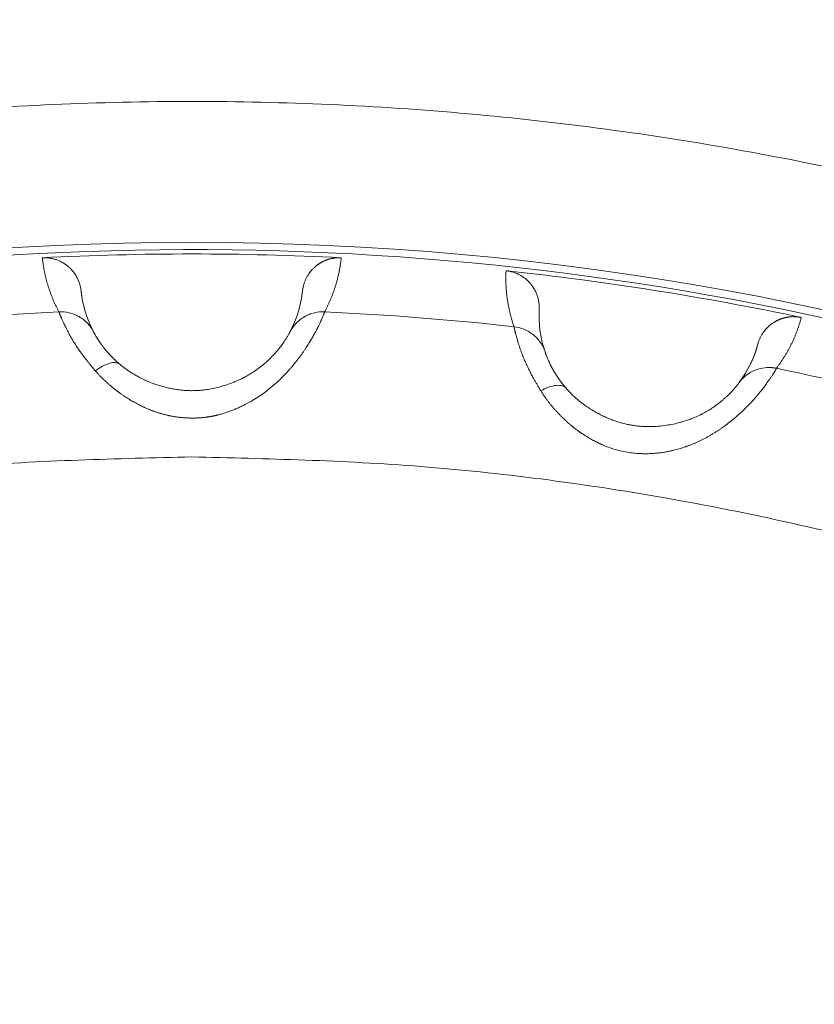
# Model space of a CAD drawing. Header units: millimetres. Extents: x 51337 to 61814, y -21781 to -12277.
# Tile 229 of 256: x 59253 to 59264, y -20684 to -20671. Entities that reach past the tile are written whole.
import ezdxf

# ---------------------------------------------------------------- set-up
doc = ezdxf.new("R2010")
doc.units = ezdxf.units.MM
doc.header["$LTSCALE"] = 0.3175
doc.layers.add('1轮廓实线层', color=7, linetype='Continuous', lineweight=18)

msp = doc.modelspace()

# ---------------------------------------------------------------- linework, layer by layer
at = {"layer": '1轮廓实线层'}
for p, q in [((59253.80903, -20674.69307), (59253.80085, -20674.62647)), ((59256.78587, -20674.62691), (59256.77753, -20674.69446)), ((59259.97281, -20674.93273), (59259.9749, -20674.87864)), ((59256.659, -20675.09743), (59256.62186, -20675.17326)), ((59260.05093, -20675.44174), (59260.02488, -20675.35614)), ((59262.70569, -20675.81706), (59262.67428, -20675.86064))]:
    msp.add_line(p, q, dxfattribs=at)
for radius, start, end in [(117.32051, 300.7584308, 103.5504853), (40, 288.773642, 251.226405), (39.90067, 289.520584, 109.999747)]:
    msp.add_arc((59255.29339, -20713.97664), radius, start, end, dxfattribs=at)
for points, degree, knots in [([(59243.29339, -20762.51529), (59241.8275, -20762.15288), (59240.37805, -20761.72403), (59237.5239, -20760.73694), (59236.11919, -20760.1787), (59233.36605, -20758.93742), (59232.01761, -20758.25438), (59229.38807, -20756.7691), (59228.10696, -20755.96686), (59225.62259, -20754.24976), (59224.41932, -20753.3349), (59222.10049, -20751.40006), (59220.98493, -20750.38008), (59218.85067, -20748.24337), (59217.83198, -20747.12665), (59215.89979, -20744.80561), (59214.98631, -20743.60129), (59213.27205, -20741.11495), (59212.47128, -20739.83293), (59210.98901, -20737.20168), (59210.30752, -20735.85247), (59209.06939, -20733.0979), (59208.51277, -20731.69256), (59207.52894, -20728.83727), (59207.10175, -20727.38733), (59206.3803, -20724.45474), (59206.08605, -20722.9721), (59205.63289, -20719.98626), (59205.47399, -20718.48307), (59205.29284, -20715.46848), (59205.27059, -20713.95708), (59205.36294, -20710.93847), (59205.47753, -20709.43125), (59205.84261, -20706.43337), (59206.0931, -20704.94271), (59206.72792, -20701.99016), (59207.11225, -20700.52827), (59208.01161, -20697.64527), (59208.52663, -20696.22415), (59209.68315, -20693.43434), (59210.32464, -20692.06565), (59211.72882, -20689.39192), (59212.49151, -20688.08688), (59214.13185, -20685.55116), (59215.00949, -20684.32048), (59216.87252, -20681.94358), (59217.85791, -20680.79735), (59219.92836, -20678.59876), (59221.01341, -20677.54639), (59223.27429, -20675.54414), (59224.45011, -20674.59426), (59226.88287, -20672.80478), (59228.1398, -20671.96518), (59230.72449, -20670.40314), (59232.05224, -20669.68071), (59234.76766, -20668.35894), (59236.15533, -20667.7596), (59238.97919, -20666.68893), (59240.4154, -20666.21761), (59243.32455, -20665.40682), (59244.79751, -20665.06737), (59247.76809, -20664.52313), (59249.26572, -20664.31834), (59252.27336, -20664.04509), (59253.78337, -20663.97664), (59255.29339, -20663.97664)], 3, [0, 0, 0, 0, 0.03125, 0.03125, 0.0625, 0.0625, 0.09375, 0.09375, 0.125, 0.125, 0.15625, 0.15625, 0.1875, 0.1875, 0.21875, 0.21875, 0.25, 0.25, 0.28125, 0.28125, 0.3125, 0.3125, 0.34375, 0.34375, 0.375, 0.375, 0.40625, 0.40625, 0.4375, 0.4375, 0.46875, 0.46875, 0.5, 0.5, 0.53125, 0.53125, 0.5625, 0.5625, 0.59375, 0.59375, 0.625, 0.625, 0.65625, 0.65625, 0.6875, 0.6875, 0.71875, 0.71875, 0.75, 0.75, 0.78125, 0.78125, 0.8125, 0.8125, 0.84375, 0.84375, 0.875, 0.875, 0.90625, 0.90625, 0.9375, 0.9375, 0.96875, 0.96875, 1, 1, 1, 1]), ([(59255.29339, -20663.97664), (59256.8034, -20663.97664), (59258.31341, -20664.04509), (59261.32105, -20664.31834), (59262.81868, -20664.52313), (59265.78926, -20665.06737), (59267.26222, -20665.40682), (59270.17137, -20666.21761), (59271.60758, -20666.68893), (59274.43144, -20667.7596), (59275.81911, -20668.35894), (59278.53453, -20669.68071), (59279.86228, -20670.40314), (59282.44697, -20671.96518), (59283.7039, -20672.80478), (59286.13667, -20674.59426), (59287.31248, -20675.54414), (59289.57336, -20677.54639), (59290.65841, -20678.59876), (59292.72886, -20680.79735), (59293.71425, -20681.94358), (59295.57728, -20684.32048), (59296.45492, -20685.55116), (59298.09526, -20688.08688), (59298.85795, -20689.39192), (59300.26213, -20692.06565), (59300.90362, -20693.43434), (59302.06014, -20696.22415), (59302.57516, -20697.64527), (59303.47452, -20700.52827), (59303.85885, -20701.99016), (59304.49367, -20704.94271), (59304.74416, -20706.43337), (59305.10924, -20709.43125), (59305.22383, -20710.93847), (59305.31618, -20713.95708), (59305.29393, -20715.46848), (59305.11278, -20718.48307), (59304.95388, -20719.98626), (59304.50072, -20722.9721), (59304.20647, -20724.45474), (59303.48502, -20727.38733), (59303.05783, -20728.83727), (59302.07401, -20731.69256), (59301.51738, -20733.0979), (59300.27925, -20735.85247), (59299.59776, -20737.20168), (59298.11549, -20739.83293), (59297.31472, -20741.11495), (59295.60046, -20743.60129), (59294.68698, -20744.80561), (59292.75479, -20747.12665), (59291.7361, -20748.24337), (59289.60184, -20750.38008), (59288.48628, -20751.40006), (59286.16745, -20753.3349), (59284.96418, -20754.24976), (59282.47981, -20755.96686), (59281.1987, -20756.7691), (59278.56916, -20758.25438), (59277.22072, -20758.93742), (59274.46758, -20760.1787), (59273.06287, -20760.73694), (59270.20872, -20761.72403), (59268.75927, -20762.15288), (59267.29339, -20762.51529)], 3, [0, 0, 0, 0, 0.03125, 0.03125, 0.0625, 0.0625, 0.09375, 0.09375, 0.125, 0.125, 0.15625, 0.15625, 0.1875, 0.1875, 0.21875, 0.21875, 0.25, 0.25, 0.28125, 0.28125, 0.3125, 0.3125, 0.34375, 0.34375, 0.375, 0.375, 0.40625, 0.40625, 0.4375, 0.4375, 0.46875, 0.46875, 0.5, 0.5, 0.53125, 0.53125, 0.5625, 0.5625, 0.59375, 0.59375, 0.625, 0.625, 0.65625, 0.65625, 0.6875, 0.6875, 0.71875, 0.71875, 0.75, 0.75, 0.78125, 0.78125, 0.8125, 0.8125, 0.84375, 0.84375, 0.875, 0.875, 0.90625, 0.90625, 0.9375, 0.9375, 0.96875, 0.96875, 1, 1, 1, 1]), ([(59255.29339, -20672.07871), (59254.04905, -20672.07871), (59252.80472, -20672.13418), (59250.32593, -20672.35562), (59249.09147, -20672.52159), (59246.64222, -20672.96272), (59245.42743, -20673.23787), (59243.02714, -20673.89518), (59241.84164, -20674.27733), (59239.50936, -20675.1456), (59238.36258, -20675.63173), (59236.1168, -20676.70408), (59235.01782, -20677.29032), (59232.87638, -20678.55825), (59231.83391, -20679.23995), (59229.81378, -20680.69339), (59228.83611, -20681.46514), (59226.95332, -20683.09257), (59226.0482, -20683.94826), (59224.31769, -20685.73676), (59223.49229, -20686.66959), (59221.92778, -20688.60498), (59221.18866, -20689.60755), (59219.80257, -20691.67447), (59219.15559, -20692.73883), (59217.95891, -20694.92089), (59217.4092, -20696.03859), (59216.41143, -20698.31848), (59215.96335, -20699.48066), (59215.1724, -20701.84028), (59214.82951, -20703.03772), (59214.39612, -20704.85321), (59214.26513, -20705.46159), (59214.08908, -20706.37808), (59214.00615, -20706.8373), (59213.91837, -20707.37458), (59213.87673, -20707.64358), (59213.85647, -20707.77816), (59213.84648, -20707.84547), (59213.84152, -20707.87913), (59213.83905, -20707.89597), (59213.83782, -20707.90438), (59213.8372, -20707.90859), (59213.83689, -20707.91069), (59213.83674, -20707.91175), (59213.83667, -20707.9122), (59213.83663, -20707.9125), (59213.8366, -20707.91269), (59213.70937, -20708.78254), (59213.6062, -20709.67892), (59213.45719, -20711.52223), (59213.41134, -20712.46916), (59213.38646, -20714.40966), (59213.40743, -20715.40323), (59213.5258, -20717.43177), (59213.62322, -20718.46674), (59213.9041, -20720.57141), (59214.08758, -20721.6411), (59214.54995, -20723.80696), (59214.82886, -20724.90312), (59215.49102, -20727.112), (59215.87428, -20728.22472), (59216.75334, -20730.45506), (59217.24915, -20731.57269), (59218.36046, -20733.79945), (59218.97597, -20734.90857), (59220.33249, -20737.10317), (59221.07351, -20738.18863), (59222.68513, -20740.31905), (59223.55575, -20741.36399), (59225.42857, -20743.39496), (59226.4308, -20744.38098), (59228.56636, -20746.2743), (59229.69972, -20747.1816), (59231.4956, -20748.46786), (59232.72477, -20749.30046), (59234.66208, -20750.46658), (59236.69018, -20751.54178), (59238.80563, -20752.51786), (59241.00428, -20753.38663), (59242.52227, -20753.88883), (59243.29339, -20754.11934)], 3, [0, 0, 0, 0, 0.03125, 0.03125, 0.0625, 0.0625, 0.09375, 0.09375, 0.125, 0.125, 0.15625, 0.15625, 0.1875, 0.1875, 0.21875, 0.21875, 0.25, 0.25, 0.28125, 0.28125, 0.3125, 0.3125, 0.34375, 0.34375, 0.375, 0.375, 0.40625, 0.40625, 0.4375, 0.4375, 0.46875, 0.46875, 0.484375, 0.484375, 0.4921875, 0.49609375, 0.49804687, 0.49902344, 0.49951172, 0.49975586, 0.49987793, 0.49993896, 0.49996948, 0.49998474, 0.49999237, 0.49999619, 0.49999619, 0.5, 0.5, 0.53125, 0.53125, 0.5625, 0.5625, 0.59375, 0.59375, 0.625, 0.625, 0.65625, 0.65625, 0.6875, 0.6875, 0.71875, 0.71875, 0.75, 0.75, 0.78125, 0.78125, 0.8125, 0.8125, 0.84375, 0.84375, 0.875, 0.875, 0.90625, 0.90625, 0.921875, 0.9375, 0.953125, 0.96875, 0.984375, 1, 1, 1, 1]), ([(59267.29339, -20754.11934), (59268.48559, -20753.76295), (59269.6619, -20753.35342), (59271.97343, -20752.4313), (59273.10863, -20751.91873), (59275.32894, -20750.79459), (59276.41404, -20750.18304), (59278.52551, -20748.8658), (59279.55189, -20748.16012), (59281.53778, -20746.66022), (59282.49729, -20745.86602), (59284.34185, -20744.19537), (59285.22689, -20743.31894), (59286.91547, -20741.49079), (59287.71902, -20740.53908), (59289.23824, -20738.56794), (59289.95391, -20737.5485), (59291.29172, -20735.45), (59291.91384, -20734.37093), (59293.05962, -20732.16171), (59293.58326, -20731.03156), (59294.52791, -20728.72916), (59294.94892, -20727.5569), (59295.68496, -20725.17957), (59295.99999, -20723.9745), (59296.52157, -20721.54111), (59296.72813, -20720.31279), (59297.03112, -20717.84265), (59297.12756, -20716.60082), (59297.20956, -20714.11351), (59297.19512, -20712.86803), (59297.05548, -20710.38328), (59296.93028, -20709.14403), (59296.57009, -20706.68157), (59296.33512, -20705.45837), (59295.75726, -20703.03772), (59295.41437, -20701.84028), (59294.62342, -20699.48066), (59294.17534, -20698.31848), (59293.17757, -20696.03859), (59292.62786, -20694.92089), (59291.43118, -20692.73883), (59290.7842, -20691.67447), (59289.39811, -20689.60755), (59288.65899, -20688.60498), (59287.09448, -20686.66959), (59286.26909, -20685.73676), (59284.53857, -20683.94826), (59283.63345, -20683.09257), (59281.75066, -20681.46514), (59280.77299, -20680.69339), (59278.75286, -20679.23995), (59277.7104, -20678.55825), (59275.56895, -20677.29032), (59274.46997, -20676.70408), (59272.22419, -20675.63173), (59271.07741, -20675.1456), (59268.74513, -20674.27733), (59267.55963, -20673.89518), (59265.15934, -20673.23787), (59263.94455, -20672.96272), (59261.4953, -20672.52159), (59260.26084, -20672.35562), (59257.78205, -20672.13418), (59256.53772, -20672.07871), (59255.29339, -20672.07871)], 3, [0, 0, 0, 0, 0.03125, 0.03125, 0.0625, 0.0625, 0.09375, 0.09375, 0.125, 0.125, 0.15625, 0.15625, 0.1875, 0.1875, 0.21875, 0.21875, 0.25, 0.25, 0.28125, 0.28125, 0.3125, 0.3125, 0.34375, 0.34375, 0.375, 0.375, 0.40625, 0.40625, 0.4375, 0.4375, 0.46875, 0.46875, 0.5, 0.5, 0.53125, 0.53125, 0.5625, 0.5625, 0.59375, 0.59375, 0.625, 0.625, 0.65625, 0.65625, 0.6875, 0.6875, 0.71875, 0.71875, 0.75, 0.75, 0.78125, 0.78125, 0.8125, 0.8125, 0.84375, 0.84375, 0.875, 0.875, 0.90625, 0.90625, 0.9375, 0.9375, 0.96875, 0.96875, 1, 1, 1, 1]), ([(59253.27901, -20674.18482), (59253.36976, -20674.18026), (59253.55143, -20674.23838), (59253.62917, -20674.3044), (59253.66722, -20674.33672), (59253.6995, -20674.37834), (59253.78665, -20674.49072), (59253.80153, -20674.63279)], 2, [0, 0, 0, 0.25, 0.5, 0.5, 0.75, 0.75, 1, 1, 1]), ([(59253.50323, -20674.91406), (59253.49977, -20674.90757), (59253.49286, -20674.89457), (59253.4828, -20674.87501), (59253.47295, -20674.85539), (59253.46333, -20674.83568), (59253.45393, -20674.81589), (59253.44476, -20674.79602), (59253.43582, -20674.77608), (59253.42711, -20674.75605), (59253.41862, -20674.73595), (59253.41036, -20674.71576), (59253.40233, -20674.6955), (59253.39452, -20674.67515), (59253.38695, -20674.65472), (59253.37961, -20674.63422), (59253.37249, -20674.61363), (59253.36561, -20674.59296), (59253.35895, -20674.57221), (59253.35253, -20674.55138), (59253.34634, -20674.53047), (59253.34038, -20674.50948), (59253.33465, -20674.48841), (59253.32915, -20674.46725), (59253.32388, -20674.44602), (59253.31885, -20674.4247), (59253.31405, -20674.4033), (59253.30949, -20674.38182), (59253.30515, -20674.36026), (59253.30106, -20674.33861), (59253.29719, -20674.31689), (59253.29357, -20674.29508), (59253.29017, -20674.27319), (59253.28702, -20674.25121), (59253.2841, -20674.22916), (59253.2814, -20674.20702), (59253.27981, -20674.19223), (59253.27901, -20674.18482)], 3, [0, 0, 0, 0, 0.02695908, 0.05401288, 0.0811614, 0.10840466, 0.13574267, 0.16317545, 0.19070299, 0.21832533, 0.24604246, 0.27385441, 0.30176118, 0.32976278, 0.35785923, 0.38605054, 0.41433672, 0.44271778, 0.47119373, 0.49976459, 0.52843036, 0.55719105, 0.58604669, 0.61499727, 0.64404281, 0.67318333, 0.70241882, 0.7317493, 0.76117479, 0.79069529, 0.82031081, 0.85002137, 0.87982697, 0.90972762, 0.93972333, 0.96981413, 1, 1, 1, 1]), ([(59257.30775, -20674.18482), (59257.3042, -20674.18466), (59257.29709, -20674.18435), (59257.28639, -20674.18417), (59257.27565, -20674.1842), (59257.26488, -20674.18447), (59257.25409, -20674.18497), (59257.24329, -20674.18571), (59257.23248, -20674.18668), (59257.22167, -20674.18789), (59257.21086, -20674.18934), (59257.20008, -20674.19103), (59257.18932, -20674.19296), (59257.1786, -20674.19512), (59257.16791, -20674.19752), (59257.15728, -20674.20015), (59257.14671, -20674.20302), (59257.1362, -20674.20611), (59257.12576, -20674.20944), (59257.11541, -20674.21299), (59257.10515, -20674.21676), (59257.09498, -20674.22075), (59257.08492, -20674.22496), (59257.07497, -20674.22938), (59257.06514, -20674.234), (59257.05543, -20674.23883), (59257.04585, -20674.24385), (59257.03641, -20674.24906), (59257.02712, -20674.25446), (59257.01797, -20674.26004), (59257.00898, -20674.26579), (59257.00014, -20674.27171), (59256.99147, -20674.27779), (59256.98297, -20674.28402), (59256.97464, -20674.2904), (59256.96648, -20674.29692), (59256.95601, -20674.30566), (59256.93885, -20674.3209), (59256.91175, -20674.34795), (59256.87595, -20674.39115), (59256.84933, -20674.43337), (59256.83231, -20674.4669), (59256.82394, -20674.48511), (59256.81612, -20674.50415), (59256.80892, -20674.52398), (59256.80243, -20674.54455), (59256.79672, -20674.56579), (59256.79189, -20674.58765), (59256.78792, -20674.61004), (59256.78613, -20674.62519), (59256.78523, -20674.63282)], 3, [0, 0, 0, 0, 0.0140492, 0.02814997, 0.0422989, 0.0564925, 0.07072722, 0.08499944, 0.09930548, 0.1136416, 0.12800402, 0.14238891, 0.15679238, 0.17121054, 0.18563945, 0.20007515, 0.21451368, 0.22895106, 0.2433833, 0.25780642, 0.27221646, 0.28660945, 0.30098148, 0.31532863, 0.32964703, 0.34393286, 0.35818234, 0.37239172, 0.38655734, 0.40067558, 0.41474288, 0.42875579, 0.44271088, 0.45660485, 0.47043446, 0.48419654, 0.49788805, 0.52435305, 0.57490224, 0.64910941, 0.7457383, 0.77138158, 0.7977921, 0.82492596, 0.85273542, 0.88116898, 0.91017172, 0.9396855, 0.96964936, 1, 1, 1, 1]), ([(59257.30775, -20674.18482), (59257.30695, -20674.19223), (59257.30536, -20674.20702), (59257.30266, -20674.22916), (59257.29975, -20674.25121), (59257.29659, -20674.27318), (59257.2932, -20674.29507), (59257.28957, -20674.31688), (59257.28571, -20674.33861), (59257.28161, -20674.36025), (59257.27728, -20674.38182), (59257.27271, -20674.4033), (59257.26792, -20674.4247), (59257.26288, -20674.44602), (59257.25762, -20674.46725), (59257.25212, -20674.48841), (59257.24639, -20674.50948), (59257.24043, -20674.53047), (59257.23424, -20674.55138), (59257.22782, -20674.57221), (59257.22116, -20674.59296), (59257.21428, -20674.61363), (59257.20716, -20674.63421), (59257.19982, -20674.65472), (59257.19225, -20674.67515), (59257.18444, -20674.69549), (59257.17641, -20674.71576), (59257.16815, -20674.73594), (59257.15967, -20674.75605), (59257.15095, -20674.77608), (59257.14201, -20674.79602), (59257.13284, -20674.81589), (59257.12344, -20674.83568), (59257.11382, -20674.85538), (59257.10397, -20674.87501), (59257.09391, -20674.89457), (59257.087, -20674.90757), (59257.08354, -20674.91406)], 3, [0, 0, 0, 0, 0.03018539, 0.06027571, 0.090271, 0.12017125, 0.14997647, 0.17968668, 0.20930189, 0.2388221, 0.26824732, 0.29757758, 0.32681287, 0.35595321, 0.38499861, 0.41394907, 0.44280462, 0.47156526, 0.50023101, 0.52880186, 0.55727784, 0.58565896, 0.61394522, 0.64213665, 0.67023324, 0.69823502, 0.72614199, 0.75395416, 0.78167156, 0.80929418, 0.83682205, 0.86425516, 0.89159355, 0.91883721, 0.94598617, 0.97304043, 1, 1, 1, 1]), ([(59259.636, -20675.11494), (59259.63361, -20675.10799), (59259.62881, -20675.09407), (59259.62193, -20675.07318), (59259.61527, -20675.05225), (59259.60885, -20675.03128), (59259.60267, -20675.01027), (59259.59672, -20674.98921), (59259.59101, -20674.96811), (59259.58553, -20674.94697), (59259.5803, -20674.92579), (59259.5753, -20674.90456), (59259.57053, -20674.88328), (59259.56601, -20674.86197), (59259.56173, -20674.84061), (59259.55768, -20674.81921), (59259.55387, -20674.79776), (59259.55031, -20674.77627), (59259.54698, -20674.75474), (59259.54389, -20674.73316), (59259.54105, -20674.71154), (59259.53844, -20674.68987), (59259.53608, -20674.66816), (59259.53396, -20674.64641), (59259.53208, -20674.62461), (59259.53045, -20674.60277), (59259.52905, -20674.58088), (59259.52791, -20674.55895), (59259.527, -20674.53697), (59259.52634, -20674.51495), (59259.52592, -20674.49289), (59259.52575, -20674.47078), (59259.52583, -20674.44863), (59259.52614, -20674.42643), (59259.52671, -20674.40419), (59259.52751, -20674.38191), (59259.52825, -20674.36705), (59259.52862, -20674.35961)], 3, [0, 0, 0, 0, 0.02695909, 0.0540129, 0.08116142, 0.10840469, 0.13574271, 0.16317548, 0.19070304, 0.21832537, 0.24604251, 0.27385446, 0.30176123, 0.32976284, 0.35785929, 0.3860506, 0.41433678, 0.44271784, 0.47119379, 0.49976465, 0.52843042, 0.55719112, 0.58604675, 0.61499733, 0.64404287, 0.67318338, 0.70241887, 0.73174935, 0.76117484, 0.79069533, 0.82031085, 0.8500214, 0.87982699, 0.90972764, 0.93972335, 0.96981413, 1, 1, 1, 1]), ([(59259.52862, -20674.35961), (59259.61897, -20674.3693), (59259.78931, -20674.45513), (59259.85577, -20674.53249), (59259.88829, -20674.57037), (59259.91366, -20674.61652), (59259.98216, -20674.74115), (59259.97464, -20674.8838)], 2, [0, 0, 0, 0.25, 0.5, 0.5, 0.75, 0.75, 1, 1, 1]), ([(59253.50323, -20674.91406), (59253.54778, -20674.91196), (59253.59442, -20674.91585), (59253.66357, -20674.93201), (59253.68648, -20674.9391), (59253.73125, -20674.95662), (59253.75312, -20674.96705), (59253.7951, -20674.99097), (59253.81521, -20675.00446), (59253.85309, -20675.03404), (59253.87085, -20675.05012), (59253.91996, -20675.10134), (59253.94703, -20675.13945), (59253.96788, -20675.17881)], 3, [0, 0, 0, 0, 0.25, 0.25, 0.375, 0.375, 0.5, 0.5, 0.625, 0.625, 0.75, 0.75, 1, 1, 1, 1]), ([(59253.50323, -20674.91406), (59253.50331, -20674.91442), (59253.50348, -20674.91517), (59253.50389, -20674.91662), (59253.50443, -20674.91838), (59253.50513, -20674.92053), (59253.50601, -20674.92308), (59253.50708, -20674.92608), (59253.50836, -20674.92957), (59253.50987, -20674.93359), (59253.51163, -20674.93818), (59253.51367, -20674.94338), (59253.51601, -20674.94924), (59253.51867, -20674.9558), (59253.52167, -20674.9631), (59253.52505, -20674.97117), (59253.52883, -20674.98007), (59253.53304, -20674.98982), (59253.54008, -20675.00586), (59253.55145, -20675.03136), (59253.56961, -20675.07097), (59253.59411, -20675.122), (59253.62409, -20675.18114), (59253.65848, -20675.2444), (59253.69492, -20675.30667), (59253.73379, -20675.36866), (59253.77173, -20675.42502), (59253.80704, -20675.47473), (59253.83829, -20675.51724), (59253.8685, -20675.55694), (59253.89732, -20675.59366), (59253.92445, -20675.62729), (59253.94962, -20675.65776), (59253.97254, -20675.685), (59253.9872, -20675.70219), (59253.99404, -20675.71021)], 3, [0, 0, 0, 0, 0.01071755, 0.02203094, 0.03393748, 0.04643453, 0.05951948, 0.07318983, 0.0874431, 0.10227695, 0.11768907, 0.13367725, 0.15023933, 0.16737324, 0.18507688, 0.2033482, 0.22218511, 0.24158543, 0.26154691, 0.31232714, 0.3716043, 0.43924353, 0.51506759, 0.58163483, 0.64470892, 0.70430255, 0.76044005, 0.80090573, 0.83825971, 0.87255909, 0.90385887, 0.93221011, 0.95765863, 0.98024414, 1, 1, 1, 1]), ([(59255.29338, -20676.34526), (59255.29926, -20676.34533), (59255.31088, -20676.34547), (59255.32814, -20676.34539), (59255.34502, -20676.3451), (59255.36153, -20676.3446), (59255.37766, -20676.34391), (59255.39343, -20676.34305), (59255.40881, -20676.34203), (59255.42382, -20676.34085), (59255.43846, -20676.33955), (59255.45272, -20676.33812), (59255.4666, -20676.33659), (59255.4801, -20676.33496), (59255.49323, -20676.33324), (59255.50597, -20676.33145), (59255.51834, -20676.3296), (59255.53032, -20676.32769), (59255.54193, -20676.32574), (59255.55315, -20676.32376), (59255.56399, -20676.32176), (59255.57445, -20676.31974), (59255.58453, -20676.31772), (59255.59422, -20676.3157), (59255.60353, -20676.31368), (59255.61247, -20676.31169), (59255.62102, -20676.30972), (59255.62919, -20676.30778), (59255.63698, -20676.30588), (59255.64439, -20676.30403), (59255.66667, -20676.2983), (59255.70387, -20676.28793), (59255.75579, -20676.27164), (59255.80746, -20676.25357), (59255.85883, -20676.23379), (59255.90985, -20676.21231), (59255.96046, -20676.18918), (59256.02968, -20676.15504), (59256.11238, -20676.10933), (59256.20284, -20676.05212), (59256.2799, -20675.99765), (59256.3508, -20675.94247), (59256.41607, -20675.88691), (59256.47624, -20675.83124), (59256.52637, -20675.78132), (59256.56726, -20675.73821), (59256.59956, -20675.70256), (59256.62919, -20675.66892), (59256.65825, -20675.63491), (59256.68834, -20675.59814), (59256.7167, -20675.56217), (59256.74337, -20675.52713), (59256.76843, -20675.49306), (59256.79195, -20675.45999), (59256.81403, -20675.42796), (59256.83472, -20675.39697), (59256.85409, -20675.36707), (59256.87221, -20675.33827), (59256.88913, -20675.31061), (59256.90491, -20675.28408), (59256.91962, -20675.25871), (59256.93329, -20675.23449), (59256.95458, -20675.1958), (59256.97935, -20675.1486), (59257.00379, -20675.09936), (59257.02063, -20675.06394), (59257.03437, -20675.03428), (59257.04622, -20675.00804), (59257.05674, -20674.98381), (59257.0649, -20674.96439), (59257.07107, -20674.94917), (59257.07562, -20674.93756), (59257.07886, -20674.92896), (59257.08107, -20674.92281), (59257.08245, -20674.9186), (59257.08326, -20674.91581), (59257.08346, -20674.9146), (59257.08354, -20674.91406)], 3, [0, 0, 0, 0, 0.00519621, 0.01028307, 0.01526117, 0.02013098, 0.0248929, 0.02954724, 0.03409421, 0.03853399, 0.04286666, 0.04709226, 0.05121078, 0.05522214, 0.05912613, 0.06292244, 0.06661075, 0.07019074, 0.07366209, 0.07702449, 0.08027763, 0.0834212, 0.08645489, 0.08937842, 0.09219148, 0.09489382, 0.09748515, 0.09996521, 0.10233375, 0.10459053, 0.10673532, 0.12272247, 0.13882079, 0.15503488, 0.17136915, 0.18782801, 0.20441594, 0.22113771, 0.25706167, 0.28960279, 0.3186359, 0.34404035, 0.37349974, 0.39987079, 0.42302607, 0.44281095, 0.45910512, 0.47181437, 0.48896312, 0.50590996, 0.52263538, 0.53912678, 0.55538093, 0.57139414, 0.5871614, 0.60267629, 0.61793093, 0.63291746, 0.64762833, 0.66205637, 0.67619488, 0.69003763, 0.70357886, 0.7443195, 0.77808846, 0.80474404, 0.82419331, 0.85079895, 0.87543965, 0.89809763, 0.91875813, 0.93740757, 0.9540324, 0.96861853, 0.98115143, 0.99161654, 1, 1, 1, 1]), ([(59256.6189, -20675.17879), (59256.63975, -20675.13943), (59256.66682, -20675.10132), (59256.71593, -20675.0501), (59256.73369, -20675.03402), (59256.77157, -20675.00445), (59256.79168, -20674.99096), (59256.83366, -20674.96704), (59256.85553, -20674.95661), (59256.9003, -20674.93909), (59256.9232, -20674.93201), (59256.99236, -20674.91585), (59257.03899, -20674.91196), (59257.08354, -20674.91406)], 3, [0, 0, 0, 0, 0.25, 0.25, 0.375, 0.375, 0.5, 0.5, 0.625, 0.625, 0.75, 0.75, 1, 1, 1, 1]), ([(59263.50776, -20674.98984), (59263.50428, -20674.98913), (59263.4973, -20674.98771), (59263.48676, -20674.98585), (59263.47615, -20674.98421), (59263.46547, -20674.98279), (59263.45473, -20674.9816), (59263.44394, -20674.98063), (59263.43311, -20674.9799), (59263.42224, -20674.97941), (59263.41134, -20674.97915), (59263.40043, -20674.97913), (59263.3895, -20674.97935), (59263.37857, -20674.97981), (59263.36764, -20674.98051), (59263.35672, -20674.98144), (59263.34583, -20674.98262), (59263.33496, -20674.98404), (59263.32414, -20674.98569), (59263.31335, -20674.98758), (59263.30263, -20674.9897), (59263.29196, -20674.99205), (59263.28136, -20674.99464), (59263.27084, -20674.99744), (59263.26041, -20675.00047), (59263.25006, -20675.00372), (59263.23982, -20675.00718), (59263.22968, -20675.01086), (59263.21966, -20675.01474), (59263.20975, -20675.01881), (59263.19997, -20675.02309), (59263.19032, -20675.02755), (59263.1808, -20675.0322), (59263.17143, -20675.03703), (59263.1622, -20675.04203), (59263.15313, -20675.0472), (59263.14143, -20675.05418), (59263.12212, -20675.06654), (59263.09113, -20675.089), (59263.04899, -20675.12609), (59263.01608, -20675.16365), (59262.99401, -20675.19413), (59262.9829, -20675.21081), (59262.97219, -20675.2284), (59262.96198, -20675.24686), (59262.95234, -20675.26618), (59262.94338, -20675.28629), (59262.93519, -20675.30714), (59262.92777, -20675.32865), (59262.92363, -20675.34335), (59262.92155, -20675.35074)], 3, [0, 0, 0, 0, 0.0140488, 0.02814912, 0.04229754, 0.05649058, 0.07072469, 0.08499623, 0.09930153, 0.11363685, 0.12799839, 0.14238233, 0.15678478, 0.17120185, 0.18562959, 0.20006405, 0.21450125, 0.22893721, 0.24336795, 0.2577895, 0.27219786, 0.2865891, 0.30095928, 0.3153045, 0.32962088, 0.34390459, 0.35815185, 0.37235893, 0.38652215, 0.4006379, 0.41470262, 0.42871285, 0.44266517, 0.45655628, 0.47038293, 0.48414197, 0.49783034, 0.52422188, 0.57474253, 0.64896577, 0.74565296, 0.77129334, 0.79770442, 0.82484216, 0.85265867, 0.88110233, 0.91011801, 0.93964736, 0.96962921, 1, 1, 1, 1]), ([(59263.50776, -20674.98984), (59263.50582, -20674.99703), (59263.50193, -20675.01139), (59263.4958, -20675.03283), (59263.48947, -20675.05416), (59263.48292, -20675.07537), (59263.47614, -20675.09646), (59263.46915, -20675.11743), (59263.46193, -20675.13829), (59263.4545, -20675.15903), (59263.44685, -20675.17965), (59263.43898, -20675.20015), (59263.43089, -20675.22053), (59263.42259, -20675.2408), (59263.41407, -20675.26095), (59263.40533, -20675.28099), (59263.39637, -20675.3009), (59263.3872, -20675.3207), (59263.37781, -20675.34039), (59263.36821, -20675.35996), (59263.35839, -20675.37941), (59263.34836, -20675.39874), (59263.33811, -20675.41797), (59263.32765, -20675.43707), (59263.31698, -20675.45606), (59263.30609, -20675.47494), (59263.29498, -20675.49369), (59263.28367, -20675.51234), (59263.27214, -20675.53087), (59263.2604, -20675.54929), (59263.24845, -20675.56759), (59263.23628, -20675.58578), (59263.22391, -20675.60385), (59263.21132, -20675.62181), (59263.19852, -20675.63966), (59263.18553, -20675.65739), (59263.17666, -20675.66916), (59263.17224, -20675.67503)], 3, [0, 0, 0, 0, 0.03018538, 0.06027571, 0.09027099, 0.12017124, 0.14997646, 0.17968667, 0.20930188, 0.23882209, 0.26824731, 0.29757756, 0.32681285, 0.35595319, 0.38499859, 0.41394906, 0.44280461, 0.47156525, 0.50023099, 0.52880184, 0.55727783, 0.58565894, 0.61394521, 0.64213663, 0.67023323, 0.698235, 0.72614197, 0.75395415, 0.78167155, 0.80929417, 0.83682204, 0.86425516, 0.89159354, 0.91883721, 0.94598616, 0.97304042, 1, 1, 1, 1]), ([(59254.3264, -20675.62335), (59254.32318, -20675.62062), (59254.31676, -20675.61518), (59254.30737, -20675.60706), (59254.29819, -20675.599), (59254.28922, -20675.591), (59254.28046, -20675.58306), (59254.2719, -20675.57519), (59254.26354, -20675.56739), (59254.25538, -20675.55966), (59254.24741, -20675.55201), (59254.23963, -20675.54443), (59254.23204, -20675.53692), (59254.22463, -20675.5295), (59254.21739, -20675.52215), (59254.21034, -20675.51489), (59254.20345, -20675.50772), (59254.19673, -20675.50062), (59254.19018, -20675.49362), (59254.18379, -20675.4867), (59254.17756, -20675.47988), (59254.17149, -20675.47314), (59254.16557, -20675.46649), (59254.1598, -20675.45994), (59254.15417, -20675.45348), (59254.14869, -20675.44711), (59254.14336, -20675.44084), (59254.13815, -20675.43467), (59254.13309, -20675.42859), (59254.12816, -20675.4226), (59254.12335, -20675.41671), (59254.11868, -20675.41092), (59254.11413, -20675.40523), (59254.1097, -20675.39963), (59254.10539, -20675.39413), (59254.10119, -20675.38873), (59254.09712, -20675.38343), (59254.09315, -20675.37822), (59254.08929, -20675.37311), (59254.08554, -20675.3681), (59254.0819, -20675.36318), (59254.07836, -20675.35837), (59254.07491, -20675.35364), (59254.07157, -20675.34902), (59254.06833, -20675.34449), (59254.06517, -20675.34005), (59254.06211, -20675.33571), (59254.05431, -20675.32456), (59254.04149, -20675.30572), (59254.02454, -20675.27958), (59254.00791, -20675.25246), (59253.99538, -20675.23077), (59253.98657, -20675.21481), (59253.98079, -20675.20399), (59253.97641, -20675.19556), (59253.97315, -20675.18917), (59253.97078, -20675.18448), (59253.96907, -20675.18109), (59253.96826, -20675.17954), (59253.96788, -20675.17881)], 3, [0, 0, 0, 0, 0.0114008, 0.02273719, 0.03401028, 0.04522103, 0.05637026, 0.06745863, 0.07848666, 0.08945476, 0.10036323, 0.11121223, 0.12200185, 0.13273208, 0.14340281, 0.15401386, 0.16456498, 0.17505585, 0.18548608, 0.19585523, 0.20616281, 0.21640829, 0.22659108, 0.23671058, 0.24676611, 0.256757, 0.26668255, 0.276542, 0.28633462, 0.29605962, 0.30571623, 0.31530364, 0.32482105, 0.33426764, 0.34364259, 0.35294507, 0.36217427, 0.37132936, 0.3804095, 0.38941387, 0.39834166, 0.40719205, 0.41596423, 0.42465739, 0.43327074, 0.44180349, 0.45025487, 0.45862409, 0.50771784, 0.5670267, 0.63689681, 0.71769997, 0.76814187, 0.81534828, 0.85922965, 0.8997056, 0.93670308, 0.97015512, 1, 1, 1, 1]), ([(59256.6189, -20675.17879), (59256.61861, -20675.17934), (59256.61801, -20675.18048), (59256.61695, -20675.18256), (59256.6157, -20675.18501), (59256.61423, -20675.18789), (59256.61252, -20675.19124), (59256.61052, -20675.19511), (59256.60822, -20675.19954), (59256.60557, -20675.20456), (59256.60106, -20675.21299), (59256.59387, -20675.22609), (59256.58264, -20675.24563), (59256.57096, -20675.26505), (59256.55929, -20675.28366), (59256.54804, -20675.30104), (59256.53489, -20675.32066), (59256.51962, -20675.34259), (59256.50202, -20675.36684), (59256.48184, -20675.39341), (59256.45885, -20675.42227), (59256.43252, -20675.45362), (59256.40293, -20675.4869), (59256.37028, -20675.52144), (59256.34163, -20675.54994), (59256.31743, -20675.57291), (59256.29725, -20675.59144), (59256.27232, -20675.61342), (59256.24216, -20675.63864), (59256.1971, -20675.67403), (59256.13913, -20675.71525), (59256.07136, -20675.75752), (59256.01032, -20675.79158), (59255.95729, -20675.81838), (59255.91323, -20675.83883), (59255.87882, -20675.8537), (59255.83129, -20675.87315), (59255.75922, -20675.89968), (59255.6587, -20675.92964), (59255.56232, -20675.95109), (59255.49121, -20675.9625), (59255.43645, -20675.96927), (59255.38626, -20675.97381), (59255.3287, -20675.97657), (59255.2728, -20675.97687), (59255.21632, -20675.97482), (59255.15878, -20675.97036), (59255.09973, -20675.9633), (59255.04106, -20675.95388), (59254.98141, -20675.94188), (59254.92025, -20675.92702), (59254.85706, -20675.9089), (59254.79287, -20675.88755), (59254.72796, -20675.86286), (59254.66262, -20675.8347), (59254.61123, -20675.80977), (59254.57343, -20675.78992), (59254.54892, -20675.77649), (59254.52479, -20675.7627), (59254.50103, -20675.74854), (59254.47768, -20675.73403), (59254.45473, -20675.71918), (59254.4322, -20675.70399), (59254.4101, -20675.68848), (59254.38844, -20675.67265), (59254.36724, -20675.65651), (59254.34647, -20675.64007), (59254.3331, -20675.62894), (59254.3264, -20675.62335)], 3, [0, 0, 0, 0, 0.00751198, 0.01531795, 0.02341578, 0.03180327, 0.04047815, 0.04943804, 0.05868044, 0.06820269, 0.07800193, 0.10242309, 0.12645161, 0.15008498, 0.16454681, 0.17970701, 0.19553449, 0.21199499, 0.22905155, 0.24666499, 0.26479475, 0.28340032, 0.30295508, 0.3220665, 0.34076098, 0.34874709, 0.35858443, 0.3702311, 0.3836393, 0.39876461, 0.42720078, 0.45186553, 0.47299031, 0.49069133, 0.50502399, 0.51601643, 0.52368323, 0.55004232, 0.58294241, 0.61442525, 0.63503881, 0.64482146, 0.66180293, 0.67826916, 0.69423873, 0.70972879, 0.72673923, 0.74375913, 0.76078274, 0.77780123, 0.7961313, 0.81507838, 0.83464809, 0.85485157, 0.87570796, 0.89724901, 0.90566337, 0.91409056, 0.92253393, 0.93099724, 0.93948458, 0.94800048, 0.95654984, 0.96513802, 0.97377075, 0.98245421, 0.99119496, 1, 1, 1, 1]), ([(59259.636, -20675.11494), (59259.68034, -20675.11984), (59259.72579, -20675.13098), (59259.79156, -20675.15776), (59259.81308, -20675.16834), (59259.85456, -20675.19265), (59259.87452, -20675.20637), (59259.91225, -20675.23656), (59259.93, -20675.25304), (59259.96279, -20675.28817), (59259.97782, -20675.30684), (59260.01831, -20675.36511), (59260.03908, -20675.40698), (59260.05352, -20675.44912)], 3, [0, 0, 0, 0, 0.25, 0.25, 0.375, 0.375, 0.5, 0.5, 0.625, 0.625, 0.75, 0.75, 1, 1, 1, 1]), ([(59259.636, -20675.11494), (59259.63603, -20675.11531), (59259.63608, -20675.11608), (59259.63626, -20675.11757), (59259.63651, -20675.1194), (59259.63687, -20675.12163), (59259.63734, -20675.12428), (59259.63793, -20675.12741), (59259.63864, -20675.13106), (59259.63951, -20675.13527), (59259.64053, -20675.14008), (59259.64173, -20675.14554), (59259.64312, -20675.15169), (59259.64472, -20675.15858), (59259.64655, -20675.16626), (59259.64862, -20675.17476), (59259.65096, -20675.18414), (59259.65359, -20675.19443), (59259.65804, -20675.21138), (59259.66528, -20675.23834), (59259.67702, -20675.28031), (59259.69323, -20675.33454), (59259.7136, -20675.39764), (59259.73767, -20675.4655), (59259.76392, -20675.5327), (59259.79262, -20675.60001), (59259.82127, -20675.66161), (59259.84837, -20675.71624), (59259.87258, -20675.76311), (59259.89621, -20675.80705), (59259.91893, -20675.84783), (59259.94047, -20675.88529), (59259.96056, -20675.91932), (59259.97893, -20675.94981), (59259.99072, -20675.96908), (59259.99623, -20675.97807)], 3, [0, 0, 0, 0, 0.01071754, 0.02203092, 0.03393745, 0.04643449, 0.05951944, 0.07318978, 0.08744306, 0.1022769, 0.11768902, 0.1336772, 0.15023929, 0.1673732, 0.18507685, 0.20334818, 0.22218509, 0.24158542, 0.26154691, 0.312327, 0.37160411, 0.4392434, 0.5150676, 0.58163483, 0.64470892, 0.70430255, 0.76044006, 0.80090573, 0.83825972, 0.87255911, 0.90385889, 0.93221013, 0.95765864, 0.98024414, 1, 1, 1, 1]), ([(59260.33808, -20675.94427), (59260.33533, -20675.94107), (59260.32984, -20675.9347), (59260.32184, -20675.92521), (59260.31403, -20675.91581), (59260.30642, -20675.90651), (59260.29901, -20675.8973), (59260.29179, -20675.88818), (59260.28475, -20675.87917), (59260.2779, -20675.87026), (59260.27123, -20675.86145), (59260.26473, -20675.85275), (59260.2584, -20675.84415), (59260.25224, -20675.83566), (59260.24625, -20675.82727), (59260.24041, -20675.819), (59260.23474, -20675.81083), (59260.22921, -20675.80277), (59260.22384, -20675.79483), (59260.21861, -20675.787), (59260.21352, -20675.77928), (59260.20858, -20675.77168), (59260.20377, -20675.76419), (59260.19909, -20675.75681), (59260.19455, -20675.74955), (59260.19013, -20675.74241), (59260.18584, -20675.73538), (59260.18167, -20675.72846), (59260.17762, -20675.72167), (59260.17368, -20675.71498), (59260.16986, -20675.70842), (59260.16615, -20675.70197), (59260.16254, -20675.69563), (59260.15904, -20675.68941), (59260.15565, -20675.6833), (59260.15235, -20675.67731), (59260.14915, -20675.67144), (59260.14605, -20675.66567), (59260.14304, -20675.66002), (59260.14012, -20675.65449), (59260.13729, -20675.64906), (59260.13454, -20675.64375), (59260.13188, -20675.63855), (59260.12931, -20675.63345), (59260.12681, -20675.62847), (59260.12439, -20675.6236), (59260.12204, -20675.61883), (59260.11608, -20675.6066), (59260.10637, -20675.58598), (59260.09372, -20675.55751), (59260.08153, -20675.52813), (59260.07255, -20675.50474), (59260.06635, -20675.4876), (59260.06233, -20675.47601), (59260.05932, -20675.467), (59260.0571, -20675.46018), (59260.05549, -20675.45517), (59260.05434, -20675.45156), (59260.05378, -20675.4499), (59260.05352, -20675.44912)], 3, [0, 0, 0, 0, 0.0114008, 0.02273719, 0.03401028, 0.04522103, 0.05637026, 0.06745862, 0.07848665, 0.08945475, 0.10036322, 0.11121222, 0.12200184, 0.13273207, 0.1434028, 0.15401385, 0.16456497, 0.17505584, 0.18548607, 0.19585522, 0.2061628, 0.21640828, 0.22659107, 0.23671056, 0.2467661, 0.25675699, 0.26668253, 0.27654199, 0.2863346, 0.29605961, 0.30571621, 0.31530363, 0.32482103, 0.33426762, 0.34364258, 0.35294506, 0.36217426, 0.37132935, 0.38040949, 0.38941387, 0.39834166, 0.40719205, 0.41596422, 0.42465739, 0.43327074, 0.44180349, 0.45025486, 0.45862409, 0.50771784, 0.5670267, 0.63689681, 0.71769997, 0.76814187, 0.81534828, 0.85922965, 0.8997056, 0.93670309, 0.97015512, 1, 1, 1, 1]), ([(59254.3264, -20675.62335), (59254.31169, -20675.61095), (59254.27318, -20675.59383), (59254.19066, -20675.60041), (59254.09253, -20675.64112), (59254.02564, -20675.68577), (59253.99404, -20675.71021)], 3, [0, 0, 0, 0, 0.24696881, 0.50044638, 0.75392395, 1, 1, 1, 1]), ([(59253.99404, -20675.71021), (59253.99797, -20675.71463), (59254.00582, -20675.72345), (59254.0178, -20675.73661), (59254.02989, -20675.74967), (59254.04211, -20675.76264), (59254.05445, -20675.7755), (59254.06691, -20675.78826), (59254.07948, -20675.80092), (59254.09218, -20675.81348), (59254.10499, -20675.82592), (59254.11791, -20675.83826), (59254.13095, -20675.85049), (59254.1441, -20675.86261), (59254.15736, -20675.87461), (59254.17072, -20675.8865), (59254.18419, -20675.89828), (59254.19777, -20675.90994), (59254.21145, -20675.92147), (59254.22523, -20675.93289), (59254.23911, -20675.94419), (59254.25308, -20675.95536), (59254.26716, -20675.96641), (59254.28132, -20675.97733), (59254.29558, -20675.98813), (59254.30994, -20675.99879), (59254.32438, -20676.00933), (59254.33891, -20676.01973), (59254.35353, -20676.02999), (59254.36823, -20676.04012), (59254.38301, -20676.05012), (59254.39788, -20676.05997), (59254.41283, -20676.06969), (59254.42785, -20676.07926), (59254.44295, -20676.08869), (59254.45813, -20676.09798), (59254.47338, -20676.10712), (59254.4887, -20676.11611), (59254.5041, -20676.12495), (59254.51956, -20676.13365), (59254.53508, -20676.14219), (59254.55068, -20676.15057), (59254.56633, -20676.1588), (59254.58205, -20676.16688), (59254.59783, -20676.1748), (59254.61366, -20676.18255), (59254.62956, -20676.19015), (59254.6455, -20676.19758), (59254.66151, -20676.20485), (59254.67756, -20676.21196), (59254.69367, -20676.2189), (59254.70982, -20676.22566), (59254.72602, -20676.23226), (59254.74227, -20676.23869), (59254.75856, -20676.24495), (59254.77489, -20676.25103), (59254.79127, -20676.25693), (59254.80768, -20676.26266), (59254.82414, -20676.26821), (59254.84062, -20676.27358), (59254.85715, -20676.27876), (59254.8737, -20676.28377), (59254.89029, -20676.28859), (59254.9069, -20676.29322), (59254.92355, -20676.29767), (59254.94022, -20676.30193), (59254.95692, -20676.306), (59254.97363, -20676.30987), (59254.99037, -20676.31356), (59255.00713, -20676.31705), (59255.02391, -20676.32034), (59255.0407, -20676.32344), (59255.0575, -20676.32634), (59255.07432, -20676.32904), (59255.09115, -20676.33153), (59255.10798, -20676.33383), (59255.12482, -20676.33592), (59255.14166, -20676.33781), (59255.15851, -20676.33949), (59255.17537, -20676.34096), (59255.19222, -20676.34222), (59255.20908, -20676.34327), (59255.22594, -20676.34411), (59255.2428, -20676.34473), (59255.25966, -20676.34513), (59255.27652, -20676.34533), (59255.28776, -20676.34528), (59255.29338, -20676.34526)], 3, [0, 0, 0, 0, 0.01321216, 0.02636735, 0.0394669, 0.0525121, 0.06550419, 0.0784444, 0.09133393, 0.10417394, 0.11696557, 0.12970991, 0.14240805, 0.15506102, 0.16766984, 0.1802355, 0.19275895, 0.20524111, 0.21768289, 0.23008516, 0.24244877, 0.25477451, 0.2670632, 0.27931559, 0.29153243, 0.30371442, 0.31586226, 0.32797662, 0.34005815, 0.35210746, 0.36412516, 0.37611184, 0.38806805, 0.39999434, 0.41189123, 0.42375921, 0.4355988, 0.44741044, 0.4591946, 0.47095172, 0.48268223, 0.49438654, 0.50606504, 0.51771814, 0.52934621, 0.54094962, 0.55252877, 0.56408402, 0.57561575, 0.58712433, 0.5986101, 0.61007342, 0.62151464, 0.63293412, 0.64433219, 0.65570921, 0.66706553, 0.67840148, 0.68971743, 0.70101372, 0.71229071, 0.72354877, 0.73478827, 0.74600957, 0.75721308, 0.76839917, 0.7795682, 0.79072042, 0.80185608, 0.81297544, 0.82407877, 0.83516634, 0.84623846, 0.85729542, 0.86833754, 0.87936515, 0.89037864, 0.90137887, 0.91236707, 0.92334454, 0.93431257, 0.9452725, 0.95622571, 0.9671736, 0.97811763, 0.98905926, 1, 1, 1, 1]), ([(59259.99623, -20675.97807), (59259.99928, -20675.98286), (59260.00539, -20675.99244), (59260.01474, -20676.00676), (59260.02421, -20676.02101), (59260.03381, -20676.03519), (59260.04353, -20676.04929), (59260.05339, -20676.06332), (59260.06337, -20676.07728), (59260.07347, -20676.09115), (59260.0837, -20676.10495), (59260.09405, -20676.11867), (59260.10452, -20676.1323), (59260.11511, -20676.14585), (59260.12582, -20676.15931), (59260.13664, -20676.17269), (59260.14758, -20676.18597), (59260.15864, -20676.19917), (59260.16981, -20676.21227), (59260.18109, -20676.22528), (59260.19249, -20676.23819), (59260.20399, -20676.25101), (59260.2156, -20676.26372), (59260.22732, -20676.27634), (59260.23914, -20676.28885), (59260.25107, -20676.30126), (59260.26311, -20676.31357), (59260.27524, -20676.32576), (59260.28748, -20676.33785), (59260.29982, -20676.34983), (59260.31226, -20676.3617), (59260.32479, -20676.37345), (59260.33742, -20676.38508), (59260.35014, -20676.39661), (59260.36296, -20676.40801), (59260.37587, -20676.41929), (59260.38888, -20676.43045), (59260.40197, -20676.44149), (59260.41515, -20676.4524), (59260.42842, -20676.46319), (59260.44177, -20676.47384), (59260.45521, -20676.48437), (59260.46873, -20676.49477), (59260.48234, -20676.50503), (59260.49603, -20676.51516), (59260.50979, -20676.52516), (59260.52364, -20676.53501), (59260.53756, -20676.54473), (59260.55156, -20676.55431), (59260.56563, -20676.56374), (59260.57978, -20676.57303), (59260.594, -20676.58218), (59260.60829, -20676.59118), (59260.62265, -20676.60003), (59260.63708, -20676.60873), (59260.65157, -20676.61728), (59260.66614, -20676.62568), (59260.68076, -20676.63392), (59260.69546, -20676.642), (59260.71021, -20676.64993), (59260.72503, -20676.6577), (59260.7399, -20676.6653), (59260.75484, -20676.67275), (59260.76983, -20676.68003), (59260.78488, -20676.68715), (59260.79998, -20676.6941), (59260.81514, -20676.70088), (59260.86528, -20676.72267), (59260.94754, -20676.75398), (59261.05948, -20676.78637), (59261.15967, -20676.80715), (59261.24747, -20676.81896), (59261.32241, -20676.82461), (59261.39293, -20676.82681), (59261.4618, -20676.82593), (59261.53169, -20676.82162), (59261.59658, -20676.81483), (59261.65637, -20676.80622), (59261.71098, -20676.79642), (59261.76037, -20676.78598), (59261.80454, -20676.77538), (59261.8435, -20676.76503), (59261.87728, -20676.75529), (59261.90591, -20676.74648), (59261.92944, -20676.73884), (59261.94788, -20676.73259), (59261.9613, -20676.72789), (59261.97494, -20676.72292), (59261.99042, -20676.71701), (59262.00942, -20676.7096), (59262.02836, -20676.70197), (59262.04724, -20676.69416), (59262.06605, -20676.68615), (59262.08481, -20676.67795), (59262.10349, -20676.66956), (59262.12211, -20676.66098), (59262.14065, -20676.65222), (59262.15911, -20676.64327), (59262.1775, -20676.63413), (59262.19581, -20676.62482), (59262.21403, -20676.61533), (59262.23216, -20676.60565), (59262.2502, -20676.59581), (59262.26815, -20676.58579), (59262.286, -20676.57559), (59262.30376, -20676.56522), (59262.32142, -20676.55468), (59262.33898, -20676.54396), (59262.35643, -20676.53307), (59262.37378, -20676.522), (59262.39102, -20676.51076), (59262.40815, -20676.49935), (59262.42517, -20676.48776), (59262.44208, -20676.476), (59262.45886, -20676.46409), (59262.47551, -20676.45202), (59262.50815, -20676.42788), (59262.55574, -20676.39098), (59262.61602, -20676.34076), (59262.67346, -20676.28979), (59262.72789, -20676.23878), (59262.77925, -20676.1882), (59262.82753, -20676.13824), (59262.86245, -20676.10071), (59262.88823, -20676.07173), (59262.90867, -20676.04799), (59262.93557, -20676.01583), (59262.96771, -20675.97593), (59263.0033, -20675.92978), (59263.03614, -20675.88517), (59263.06229, -20675.84827), (59263.07976, -20675.82296), (59263.09249, -20675.80446), (59263.10291, -20675.78943), (59263.11259, -20675.77513), (59263.12131, -20675.76203), (59263.12912, -20675.75009), (59263.13609, -20675.73926), (59263.14226, -20675.7295), (59263.1477, -20675.72074), (59263.15244, -20675.71294), (59263.15656, -20675.70604), (59263.16008, -20675.69998), (59263.16306, -20675.69471), (59263.16555, -20675.69017), (59263.16758, -20675.6863), (59263.16919, -20675.68304), (59263.17044, -20675.68033), (59263.17134, -20675.67814), (59263.17195, -20675.67636), (59263.17215, -20675.67546), (59263.17224, -20675.67503)], 3, [0, 0, 0, 0, 0.00396949, 0.00792271, 0.01186003, 0.01578181, 0.01968837, 0.02358008, 0.02745725, 0.0313202, 0.03516926, 0.03900472, 0.04282688, 0.04663604, 0.05043247, 0.05421644, 0.05798822, 0.06174807, 0.06549624, 0.06923297, 0.07295849, 0.07667303, 0.08037682, 0.08407006, 0.08775297, 0.09142573, 0.09508856, 0.09874162, 0.10238511, 0.1060192, 0.10964406, 0.11325986, 0.11686675, 0.12046488, 0.1240544, 0.12763547, 0.1312082, 0.13477275, 0.13832923, 0.14187778, 0.14541851, 0.14895154, 0.15247698, 0.15599495, 0.15950555, 0.16300889, 0.16650507, 0.1699942, 0.17347637, 0.1769517, 0.18042028, 0.18388221, 0.18733759, 0.19078653, 0.1942291, 0.19766542, 0.20109558, 0.20451967, 0.20793779, 0.21135004, 0.21475652, 0.21815732, 0.22155254, 0.22494229, 0.22832666, 0.23170577, 0.23507971, 0.2384486, 0.26502366, 0.28858213, 0.30926629, 0.32719576, 0.34242456, 0.35495638, 0.37010786, 0.38432111, 0.39758013, 0.40987007, 0.42117585, 0.43148202, 0.44077334, 0.44903524, 0.45625408, 0.46241746, 0.46751438, 0.47153548, 0.47447326, 0.47632223, 0.48054165, 0.48477243, 0.48901473, 0.4932687, 0.49753453, 0.50181238, 0.50610245, 0.51040494, 0.51472008, 0.51904807, 0.52338918, 0.52774364, 0.53211174, 0.53649375, 0.54088998, 0.54530077, 0.54972665, 0.55416822, 0.55862608, 0.56310085, 0.56759318, 0.57210371, 0.5766331, 0.58118203, 0.58575112, 0.59034034, 0.59494933, 0.59957776, 0.60422533, 0.622501, 0.6410032, 0.65970204, 0.67856197, 0.69757309, 0.71674304, 0.73607139, 0.74201651, 0.75161379, 0.76490258, 0.7819314, 0.80275304, 0.82690071, 0.84607373, 0.86019506, 0.86921539, 0.87888546, 0.88827987, 0.8973966, 0.90623394, 0.91479041, 0.92306479, 0.93105596, 0.93876294, 0.94618481, 0.95332069, 0.96016969, 0.96673093, 0.97300347, 0.97898633, 0.98467851, 0.99007894, 0.99518648, 1, 1, 1, 1]), ([(59262.6719, -20675.86381), (59262.69372, -20675.83476), (59262.71946, -20675.80719), (59262.77791, -20675.75779), (59262.8106, -20675.73601), (59262.88073, -20675.70057), (59262.91814, -20675.68694), (59262.99455, -20675.66895), (59263.03352, -20675.66458), (59263.07167, -20675.66465)], 3, [0, 0, 0, 0, 0.25, 0.25, 0.5, 0.5, 0.75, 0.75, 1, 1, 1, 1]), ([(59260.33808, -20675.94427), (59260.32546, -20675.92969), (59260.28996, -20675.9067), (59260.20708, -20675.9004), (59260.10377, -20675.92546), (59260.03095, -20675.95905), (59259.99623, -20675.97807)], 3, [0, 0, 0, 0, 0.24769377, 0.50189629, 0.75609882, 1, 1, 1, 1]), ([(59262.6719, -20675.86381), (59262.67153, -20675.86431), (59262.67076, -20675.86534), (59262.66938, -20675.86723), (59262.66777, -20675.86945), (59262.66587, -20675.87207), (59262.66365, -20675.87511), (59262.66108, -20675.87862), (59262.65811, -20675.88263), (59262.6547, -20675.88718), (59262.64893, -20675.8948), (59262.63978, -20675.90662), (59262.62563, -20675.92416), (59262.61105, -20675.94151), (59262.59662, -20675.95807), (59262.58279, -20675.97348), (59262.56673, -20675.9908), (59262.54822, -20676.01006), (59262.52704, -20676.03126), (59262.50296, -20676.05435), (59262.47573, -20676.07926), (59262.44482, -20676.10611), (59262.41039, -20676.13434), (59262.37274, -20676.16335), (59262.33998, -20676.18702), (59262.31249, -20676.20592), (59262.28966, -20676.22107), (59262.2616, -20676.23888), (59262.22786, -20676.25907), (59262.17783, -20676.28697), (59262.11412, -20676.31861), (59262.04057, -20676.34977), (59261.97495, -20676.37385), (59261.91839, -20676.39203), (59261.87167, -20676.40533), (59261.83535, -20676.41464), (59261.78536, -20676.42641), (59261.71003, -20676.44134), (59261.60607, -20676.45521), (59261.50751, -20676.46132), (59261.43549, -20676.46147), (59261.38035, -20676.45958), (59261.33007, -20676.45622), (59261.27278, -20676.44994), (59261.21753, -20676.44149), (59261.16207, -20676.43063), (59261.10593, -20676.41722), (59261.04871, -20676.40101), (59260.99224, -20676.38253), (59260.9352, -20676.36135), (59260.87711, -20676.33711), (59260.81753, -20676.30932), (59260.75748, -20676.2782), (59260.69723, -20676.24365), (59260.6371, -20676.20562), (59260.59024, -20676.17295), (59260.55601, -20676.14744), (59260.53391, -20676.13034), (59260.51223, -20676.11294), (59260.49098, -20676.09524), (59260.47018, -20676.07725), (59260.44984, -20676.05899), (59260.42996, -20676.04047), (59260.41056, -20676.02169), (59260.39164, -20676.00267), (59260.37323, -20675.98341), (59260.35529, -20675.96393), (59260.34383, -20675.95084), (59260.33808, -20675.94427)], 3, [0, 0, 0, 0, 0.00751198, 0.01531795, 0.02341578, 0.03180327, 0.04047815, 0.04943804, 0.05868044, 0.06820269, 0.07800193, 0.10242309, 0.12645161, 0.15008498, 0.16454681, 0.179707, 0.19553449, 0.21199499, 0.22905155, 0.24666499, 0.26479475, 0.28340032, 0.30295508, 0.3220665, 0.34076098, 0.34874709, 0.35858443, 0.3702311, 0.3836393, 0.39876461, 0.42720082, 0.4518656, 0.47299038, 0.49069141, 0.50502406, 0.51601647, 0.52368323, 0.55004232, 0.58294241, 0.61442517, 0.63503873, 0.64482146, 0.66180293, 0.67826916, 0.69423873, 0.7097288, 0.72673923, 0.74375913, 0.76078274, 0.77780123, 0.79613132, 0.8150784, 0.83464811, 0.85485159, 0.87570797, 0.89724901, 0.90566338, 0.91409056, 0.92253393, 0.93099724, 0.93948458, 0.94800048, 0.95654984, 0.96513802, 0.97377075, 0.98245421, 0.99119496, 1, 1, 1, 1])]:
    msp.add_open_spline(points, degree=degree, knots=knots, dxfattribs=at)
for points in [[(59253.27901, -20674.18482), (59254.62078, -20674.1169), (59255.96598, -20674.1169), (59257.30775, -20674.18482)], [(59259.52862, -20674.35961), (59260.8645, -20674.50242), (59262.19314, -20674.71285), (59263.50776, -20674.98984)], [(59253.96788, -20675.17881), (59253.87239, -20674.99856), (59253.82074, -20674.81653), (59253.80153, -20674.63279)], [(59256.78523, -20674.63282), (59256.76603, -20674.81654), (59256.71438, -20674.99855), (59256.6189, -20675.17879)], [(59250.95077, -20675.11494), (59251.79909, -20675.02014), (59252.65052, -20674.95314), (59253.50323, -20674.91406)], [(59257.08354, -20674.91406), (59257.93625, -20674.95314), (59258.78768, -20675.02014), (59259.636, -20675.11494)], [(59260.05352, -20675.44912), (59259.98741, -20675.25615), (59259.96486, -20675.06828), (59259.97464, -20674.8838)], [(59253.96449, -20675.1725), (59253.94821, -20675.14148), (59253.9333, -20675.11043), (59253.91966, -20675.07933)], [(59262.92155, -20675.35074), (59262.87384, -20675.52913), (59262.79437, -20675.70076), (59262.6719, -20675.86381)], [(59262.92653, -20675.33333), (59262.88553, -20675.49684), (59262.81659, -20675.65478), (59262.71322, -20675.80614)], [(59263.17224, -20675.67503), (59264.00833, -20675.84702), (59264.8388, -20676.04639), (59265.66184, -20676.27273)]]:
    msp.add_open_spline(points, degree=3, dxfattribs=at)
for points, weights in [([(59263.07167, -20675.66465), (59263.10575, -20675.6647), (59263.13939, -20675.66823), (59263.17224, -20675.67503)], [0.953223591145, 0.965282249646, 0.980865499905, 0.999973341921]), ([(59245.29339, -20749.71009), (59188.97218, -20733.94861), (59198.17254, -20676.87032), (59255.29339, -20676.87032)], [0.885655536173, 0.376739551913, 0.385737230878, 0.912648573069]), ([(59255.29339, -20676.87032), (59312.41423, -20676.87032), (59321.61459, -20733.94861), (59265.29339, -20749.71009)], [0.912648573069, 0.385737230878, 0.376739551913, 0.885655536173])]:
    msp.add_rational_spline(points, weights, degree=3, dxfattribs=at)

doc.saveas('drawing.dxf')
